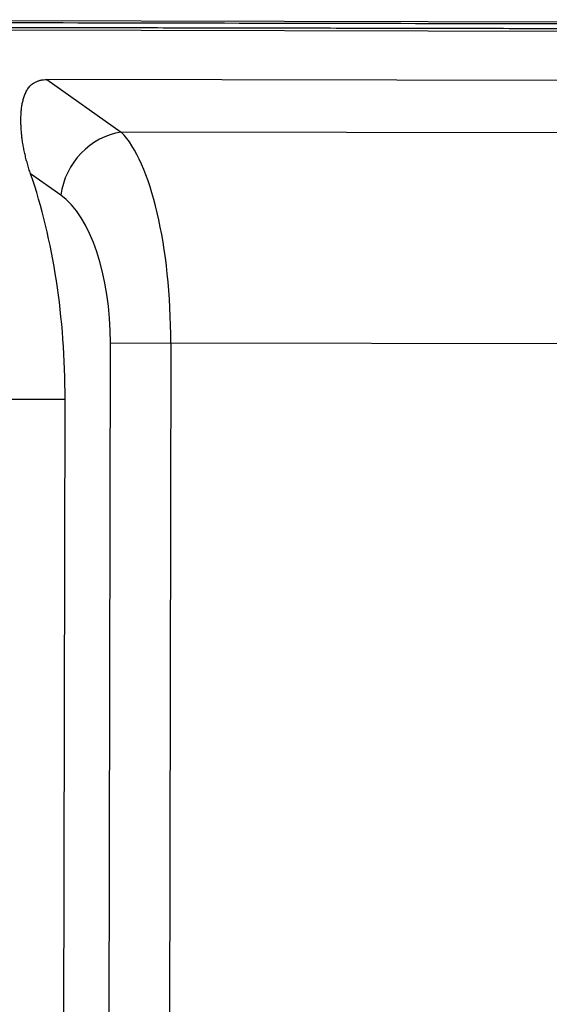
# Model space of a CAD drawing. Header units: millimetres. Extents: x 40090 to 187415, y -53271 to 40260.
# Tile 28 of 43: x 55654 to 55677, y 14154 to 14199. Entities that reach past the tile are written whole.
import ezdxf

# ---------------------------------------------------------------- set-up
doc = ezdxf.new("R2010")
doc.units = ezdxf.units.MM
doc.layers.add('AVM_projektor', color=6, linetype='Continuous')

# ---------------------------------------------------------------- blocks, each defined once
blk = doc.blocks.new('PT-FW430-bottom')
for p, q in [((-215, 3.285), (-215, 320.97)), ((-214.565, 304.016), (-214.565, 3.544)), ((-212.351, 304.11), (-212.351, 27.667)), ((-209.986, 304.238), (-209.986, 31.031)), ((-200.483, 55.046), (-200.483, 33.278)), ((-200.483, 30.559), (-200.483, 33.278)), ((-200.483, 33.278), (16.887, 33.278)), ((-212.351, 27.667), (-209.986, 31.031)), ((17.425, 30.559), (-200.483, 30.559)), ((-197.929, 28.522), (-197.929, 3.282)), ((-135.907, 28.522), (-197.929, 28.522)), ((-207.135, 28.312), (-208.093, 26.95))]:
    blk.add_line(p, q)
for centre, major_axis, ratio, start_param, end_param in [((-200.483, 30.014), (-10, 0), 0.326415, 4.712389, 5.966408), ((-207.135, 31.031), (2.454, -1.725), 0.868775, 3.821913, 5.260678), ((-200.483, 27.295), (-7, 0), 0.466308, 4.712389, 5.966408), ((-197.929, 20.595), (-17, 0), 0.466308, 4.712389, 5.353203)]:
    blk.add_ellipse(centre, major_axis=major_axis, ratio=ratio, start_param=start_param, end_param=end_param)
for points, start_tangent, end_tangent in [([(-214.9, 320.87), (-214.9, 299.696), (-214.9, 278.521), (-214.899, 257.347), (-214.899, 236.172), (-214.899, 214.997), (-214.899, 193.823), (-214.899, 172.648), (-214.899, 151.474), (-214.899, 130.299), (-214.899, 109.125), (-214.899, 87.95), (-214.899, 66.775), (-214.899, 45.601), (-214.899, 24.426), (-214.899, 3.252)], (0.000001, -1), (0.000001, -1)), ([(-214.697, 3.219), (-214.697, 7.244), (-214.697, 11.27), (-214.697, 15.295), (-214.697, 19.32), (-214.697, 23.345), (-214.697, 27.37), (-214.697, 31.396), (-214.697, 35.421), (-214.697, 39.446), (-214.697, 43.471), (-214.697, 47.497), (-214.697, 51.522), (-214.697, 55.547), (-214.697, 59.572), (-214.697, 63.597), (-214.697, 67.623), (-214.697, 71.648), (-214.697, 75.673), (-214.697, 79.698), (-214.697, 83.724), (-214.697, 87.749), (-214.697, 91.774), (-214.697, 95.799), (-214.697, 99.824), (-214.697, 103.85), (-214.697, 107.875), (-214.697, 111.9), (-214.697, 115.925), (-214.697, 119.951), (-214.697, 123.976), (-214.697, 128.001), (-214.697, 132.026), (-214.697, 136.051), (-214.697, 140.077), (-214.697, 144.102), (-214.697, 148.127), (-214.697, 152.152), (-214.697, 156.178), (-214.697, 160.203), (-214.697, 164.228), (-214.697, 168.253), (-214.697, 172.278), (-214.697, 176.304), (-214.697, 180.329), (-214.698, 184.354), (-214.698, 188.379), (-214.698, 192.405), (-214.698, 196.43), (-214.698, 200.455), (-214.698, 204.48), (-214.698, 208.505), (-214.698, 212.531), (-214.698, 216.556), (-214.698, 220.581), (-214.698, 224.606), (-214.698, 228.632), (-214.698, 232.657), (-214.698, 236.682), (-214.698, 240.707), (-214.698, 244.732), (-214.698, 248.758), (-214.698, 252.783), (-214.698, 256.808), (-214.698, 260.833), (-214.698, 264.859), (-214.698, 268.884), (-214.698, 272.909), (-214.698, 276.934), (-214.698, 280.959), (-214.698, 284.985), (-214.698, 289.01), (-214.698, 293.035), (-214.698, 297.06), (-214.698, 301.086), (-214.698, 305.111)], (-0.000004, 1), (-0.000004, 1)), ([(-208.093, 26.95), (-208.211, 26.909), (-208.328, 26.871), (-208.444, 26.835), (-208.561, 26.801), (-208.676, 26.769), (-208.791, 26.738), (-208.905, 26.71), (-209.018, 26.683), (-209.131, 26.659), (-209.243, 26.636), (-209.355, 26.615), (-209.466, 26.596), (-209.576, 26.579), (-209.685, 26.564), (-209.794, 26.55), (-209.901, 26.539), (-210.008, 26.529), (-210.114, 26.521), (-210.22, 26.515), (-210.324, 26.511), (-210.428, 26.508), (-210.531, 26.508), (-210.633, 26.509), (-210.734, 26.512), (-210.833, 26.517), (-210.932, 26.524), (-211.03, 26.533), (-211.126, 26.545), (-211.221, 26.56), (-211.315, 26.578), (-211.408, 26.6), (-211.499, 26.625), (-211.589, 26.654), (-211.677, 26.686), (-211.764, 26.724), (-211.849, 26.766), (-211.932, 26.817), (-212.011, 26.876), (-212.087, 26.945), (-212.157, 27.027), (-212.221, 27.127), (-212.274, 27.244), (-212.315, 27.374), (-212.341, 27.516), (-212.351, 27.667)], (-0.944481, -0.328567), (0.000498, 1))]:
    blk.add_spline(points, degree=3, dxfattribs=dict(start_tangent=start_tangent, end_tangent=end_tangent))

msp = doc.modelspace()

# ---------------------------------------------------------------- block references
at = {"layer": 'AVM_projektor', "rotation": 269.8895464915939}
msp.add_blockref('PT-FW430-bottom', (55626.686, 13983.842), dxfattribs=at)

doc.saveas('drawing.dxf')
